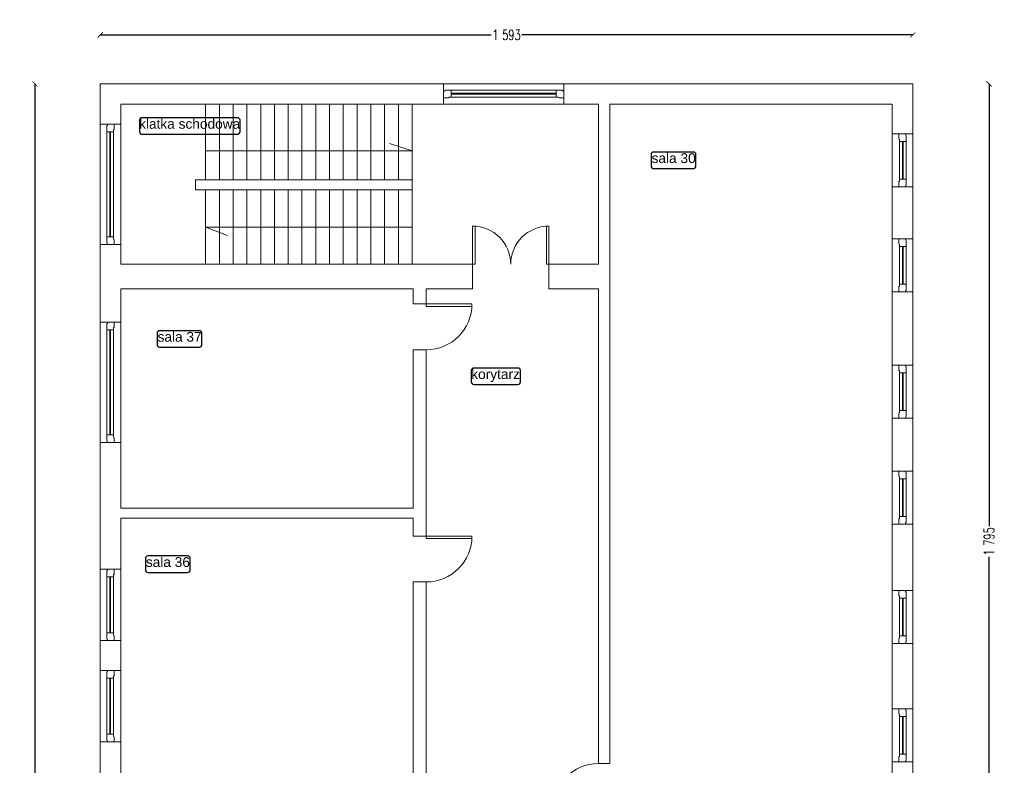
# Model space of a CAD drawing. Header units: centimetres. Extents: x -28146 to 19487, y -25160 to -2224.
# Tile 21 of 29: x 3454 to 5385, y -17967 to -16505. Entities that reach past the tile are written whole.
import ezdxf
from ezdxf.enums import TextEntityAlignment as Align

# ---------------------------------------------------------------- set-up
doc = ezdxf.new("R2010")
doc.units = ezdxf.units.CM
doc.header["$LTSCALE"] = 10
doc.linetypes.add('CONTINU', pattern=[0, 0])
for name, color, linetype, lineweight, true_color in [('IS_Okno_Drzwi', 7, 'Continuous', 9, 0x000000), ('IS_Room (Automatic)', 7, 'Continuous', 25, 0x000000), ('IS_Ściana1', 7, 'Continuous', 9, 0x000000)]:
    doc.layers.add(name, color=color, linetype=linetype, lineweight=lineweight, true_color=true_color)
doc.layers.add('Urzadzenia', color=7, linetype='CONTINU', lineweight=5)
doc.styles.add('Arial_____', font='arial.ttf')
doc.styles.add('styl1', font='simplex.shx', dxfattribs={"width": 0.7})
doc.dimstyles.new('100', dxfattribs={"dimtxt": 20, "dimasz": 10, "dimexe": 1.25, "dimexo": 0, "dimtad": 0, "dimdec": 1, "dimdsep": 46, "dimlunit": 6, "dimtxsty": 'styl1', "dimblk1": 'ARCHTICK', "dimblk2": 'ARCHTICK', "dimsah": 1, "dimcen": 5, "dimse1": 1, "dimse2": 1, "dimclrt": 256, "dimadec": 0, "dimazin": 0, "dimtfac": 1, "dimtdec": 1, "dimtmove": 0, "dimatfit": 3, "dimldrblk": 'ARCHTICK', "dimfxl": 1.25, "dimtolj": 1, "dimtzin": 0, "dimarcsym": 0})

# ---------------------------------------------------------------- blocks, each defined once
blk = doc.blocks.new('4_CoTo_OknoWScianie_1040_1750_400_150_0_15_0_0_ExportItem_1_50_0_False__87f71fa3-f148-4722-b574-2038bd8a55f3_ExportItem')
at = {"layer": 'IS_Okno_Drzwi', "lineweight": -2}
blk.add_lwpolyline([(-0.52, -0.075), (-0.425, -0.075), (-0.415, -0.065), (-0.415, -0.06), (-0.37, -0.06), (-0.37, 0.075), (-0.4875, 0.075), (-0.4975, 0.065), (-0.4975, 0.06), (-0.52, 0.06)], close=True, dxfattribs=at)
at = {"layer": 'IS_Okno_Drzwi', "lineweight": -2, "extrusion": (0, 0, -1)}
for points in [[(0.37, 0.075), (-0.37, 0.075), (-0.37, -0.06), (0.37, -0.06)], [(-0.52, -0.075), (-0.425, -0.075), (-0.415, -0.065), (-0.415, -0.06), (-0.37, -0.06), (-0.37, 0.075), (-0.4875, 0.075), (-0.4975, 0.065), (-0.4975, 0.06), (-0.52, 0.06)]]:
    blk.add_lwpolyline(points, close=True, dxfattribs=at)
at = {"layer": 'IS_Okno_Drzwi', "lineweight": -2, "extrusion": (0, 0, -1), "elevation": -0.001}
blk.add_lwpolyline([(0.37, 0.015), (-0.37, 0.015), (-0.37, 0), (0.37, 0)], close=True, dxfattribs=at)
blk = doc.blocks.new('4_CoTo_OknoWScianie_2360_1000_400_150_0_15_0_0_ExportItem_1_50_0_False__87f71fa3-f148-4722-b574-2038bd8a55f3_ExportItem')
at = {"layer": 'IS_Okno_Drzwi', "lineweight": -2}
blk.add_lwpolyline([(-1.18, -0.075), (-1.085, -0.075), (-1.075, -0.065), (-1.075, -0.06), (-1.03, -0.06), (-1.03, 0.075), (-1.1475, 0.075), (-1.1575, 0.065), (-1.1575, 0.06), (-1.18, 0.06)], close=True, dxfattribs=at)
at = {"layer": 'IS_Okno_Drzwi', "lineweight": -2, "extrusion": (0, 0, -1)}
for points in [[(1.03, 0.075), (-1.03, 0.075), (-1.03, -0.06), (1.03, -0.06)], [(-1.18, -0.075), (-1.085, -0.075), (-1.075, -0.065), (-1.075, -0.06), (-1.03, -0.06), (-1.03, 0.075), (-1.1475, 0.075), (-1.1575, 0.065), (-1.1575, 0.06), (-1.18, 0.06)]]:
    blk.add_lwpolyline(points, close=True, dxfattribs=at)
at = {"layer": 'IS_Okno_Drzwi', "lineweight": -2, "extrusion": (0, 0, -1), "elevation": -0.001}
blk.add_lwpolyline([(1.03, 0.015), (-1.03, 0.015), (-1.03, 0), (1.03, 0)], close=True, dxfattribs=at)
blk = doc.blocks.new('4_CoTo_OknoWScianie_2360_2000_400_150_0_15_0_0_ExportItem_1_50_0_False__87f71fa3-f148-4722-b574-2038bd8a55f3_ExportItem')
at = {"layer": 'IS_Okno_Drzwi', "lineweight": -2}
blk.add_lwpolyline([(-1.18, -0.075), (-1.085, -0.075), (-1.075, -0.065), (-1.075, -0.06), (-1.03, -0.06), (-1.03, 0.075), (-1.1475, 0.075), (-1.1575, 0.065), (-1.1575, 0.06), (-1.18, 0.06)], close=True, dxfattribs=at)
at = {"layer": 'IS_Okno_Drzwi', "lineweight": -2, "extrusion": (0, 0, -1)}
for points in [[(1.03, 0.075), (-1.03, 0.075), (-1.03, -0.06), (1.03, -0.06)], [(-1.18, -0.075), (-1.085, -0.075), (-1.075, -0.065), (-1.075, -0.06), (-1.03, -0.06), (-1.03, 0.075), (-1.1475, 0.075), (-1.1575, 0.065), (-1.1575, 0.06), (-1.18, 0.06)]]:
    blk.add_lwpolyline(points, close=True, dxfattribs=at)
at = {"layer": 'IS_Okno_Drzwi', "lineweight": -2, "extrusion": (0, 0, -1), "elevation": -0.001}
blk.add_lwpolyline([(1.03, 0.015), (-1.03, 0.015), (-1.03, 0), (1.03, 0)], close=True, dxfattribs=at)
blk = doc.blocks.new('4_CoTo_OknoWScianie_1400_2000_400_150_0_15_0_0_ExportItem_1_50_0_False__87f71fa3-f148-4722-b574-2038bd8a55f3_ExportItem')
at = {"layer": 'IS_Okno_Drzwi', "lineweight": -2}
blk.add_lwpolyline([(-0.7, -0.075), (-0.605, -0.075), (-0.595, -0.065), (-0.595, -0.06), (-0.55, -0.06), (-0.55, 0.075), (-0.6675, 0.075), (-0.6775, 0.065), (-0.6775, 0.06), (-0.7, 0.06)], close=True, dxfattribs=at)
at = {"layer": 'IS_Okno_Drzwi', "lineweight": -2, "extrusion": (0, 0, -1)}
for points in [[(0.55, 0.075), (-0.55, 0.075), (-0.55, -0.06), (0.55, -0.06)], [(-0.7, -0.075), (-0.605, -0.075), (-0.595, -0.065), (-0.595, -0.06), (-0.55, -0.06), (-0.55, 0.075), (-0.6675, 0.075), (-0.6775, 0.065), (-0.6775, 0.06), (-0.7, 0.06)]]:
    blk.add_lwpolyline(points, close=True, dxfattribs=at)
at = {"layer": 'IS_Okno_Drzwi', "lineweight": -2, "extrusion": (0, 0, -1), "elevation": -0.001}
blk.add_lwpolyline([(0.55, 0.015), (-0.55, 0.015), (-0.55, 0), (0.55, 0)], close=True, dxfattribs=at)
blk = doc.blocks.new('4_CoTo_DrzwiWScianie_1500_2000_480_100_0_50_0_0_ExportItem_2_50_0_False__87f71fa3-f148-4722-b574-2038bd8a55f3_ExportItem')
at = {"layer": 'IS_Okno_Drzwi', "lineweight": -2}
blk.add_lwpolyline([(-0.75, 0.99), (-0.75, 0.24), (-0.7, 0.24), (-0.7, 0.99)], close=True, dxfattribs=at)
at = {"layer": 'IS_Okno_Drzwi', "lineweight": -2, "extrusion": (0, 0, -1)}
blk.add_lwpolyline([(-0.75, 0.99), (-0.75, 0.24), (-0.7, 0.24), (-0.7, 0.99)], close=True, dxfattribs=at)
blk.add_arc((0.75, 0.24), 0.75, 90, 180, dxfattribs=at)
at = {"layer": 'IS_Okno_Drzwi', "lineweight": -2}
blk.add_arc((0.75, 0.24), 0.75, 90, 180, dxfattribs=at)
blk = doc.blocks.new('4_CoTo_DrzwiWScianie_900_2000_250_100_0_50_0_0_ExportItem_1_50_0_False__87f71fa3-f148-4722-b574-2038bd8a55f3_ExportItem')
at = {"layer": 'IS_Okno_Drzwi', "lineweight": -2, "extrusion": (0, 0, -1)}
blk.add_lwpolyline([(-0.45, 1.025), (-0.45, 0.125), (-0.4, 0.125), (-0.4, 1.025)], close=True, dxfattribs=at)
at = {"layer": 'IS_Okno_Drzwi', "lineweight": -2}
blk.add_arc((0.45, 0.125), 0.9, 90, 180, dxfattribs=at)
blk = doc.blocks.new('4_CoTo_DrzwiWScianie_900_2000_220_100_0_50_0_0_ExportItem_1_50_0_False__87f71fa3-f148-4722-b574-2038bd8a55f3_ExportItem')
at = {"layer": 'IS_Okno_Drzwi', "lineweight": -2, "extrusion": (0, 0, -1)}
blk.add_lwpolyline([(-0.45, 1.01), (-0.45, 0.11), (-0.4, 0.11), (-0.4, 1.01)], close=True, dxfattribs=at)
at = {"layer": 'IS_Okno_Drzwi', "lineweight": -2}
blk.add_arc((0.45, 0.11), 0.9, 90, 180, dxfattribs=at)
blk = doc.blocks.new('_ARCHTICK')
at = {"color": 0, "linetype": 'ByBlock', "const_width": 0.15}
blk.add_lwpolyline([(-0.5, -0.5), (0.5, 0.5)], dxfattribs=at)
blk = doc.blocks.new('*D556')
at = {"layer": 'Defpoints', "color": 0}
for p in [(5205.2, -16534.4), (3612.2, -16630.5), (5205.2, -16630.5)]:
    blk.add_point(p, dxfattribs=at)
at = {"layer": 'Urzadzenia', "color": 0, "lineweight": -2}
for p, q in [((3612.2, -16534.4), (4378.4, -16534.4)), ((5205.2, -16534.4), (4439, -16534.4))]:
    blk.add_line(p, q, dxfattribs=at)
at = {"layer": 'Urzadzenia', "color": 0, "lineweight": -2, "xscale": 10, "yscale": 10, "zscale": 10, "rotation": 180}
blk.add_blockref('_ARCHTICK', (3612.2, -16534.4), dxfattribs=at)
at = {"layer": 'Urzadzenia', "color": 0, "lineweight": -2, "xscale": 10, "yscale": 10, "zscale": 10}
blk.add_blockref('_ARCHTICK', (5205.2, -16534.4), dxfattribs=at)
at = {"layer": 'Urzadzenia', "insert": (4408.7, -16534.4), "char_height": 20, "attachment_point": 5, "style": 'styl1'}
blk.add_mtext('\\A1;1\xa0593', dxfattribs=at)
blk = doc.blocks.new('*D557')
at = {"layer": 'Defpoints', "color": 0}
for p in [(5205.2, -16630.5), (5205.2, -18425.5), (5355, -18425.5)]:
    blk.add_point(p, dxfattribs=at)
at = {"layer": 'Urzadzenia', "color": 0, "lineweight": -2}
for p, q in [((5355, -16630.5), (5355, -17497.7)), ((5355, -18425.5), (5355, -17558.3))]:
    blk.add_line(p, q, dxfattribs=at)
at = {"layer": 'Urzadzenia', "color": 0, "lineweight": -2, "xscale": 10, "yscale": 10, "zscale": 10}
for p, rotation in [((5355, -16630.5), 90), ((5355, -18425.5), 270)]:
    blk.add_blockref('_ARCHTICK', p, dxfattribs=dict(at, rotation=rotation))
at = {"layer": 'Urzadzenia', "insert": (5355, -17528), "char_height": 20, "attachment_point": 5, "rotation": 90, "style": 'styl1'}
blk.add_mtext('\\A1;1\xa0795', dxfattribs=at)
blk = doc.blocks.new('*D566')
at = {"layer": 'Defpoints', "color": 0}
for p in [(3484, -16630.5), (3612.2, -16630.5), (3612.2, -21595.5)]:
    blk.add_point(p, dxfattribs=at)
at = {"layer": 'Urzadzenia', "color": 0, "lineweight": -2}
for p, q in [((3484, -16630.5), (3484, -19081.3)), ((3484, -21595.5), (3484, -19144.6))]:
    blk.add_line(p, q, dxfattribs=at)
at = {"layer": 'Urzadzenia', "color": 0, "lineweight": -2, "xscale": 10, "yscale": 10, "zscale": 10}
for p, rotation in [((3484, -16630.5), 90), ((3484, -21595.5), 270)]:
    blk.add_blockref('_ARCHTICK', p, dxfattribs=dict(at, rotation=rotation))
at = {"layer": 'Urzadzenia', "insert": (3484, -19113), "char_height": 20, "attachment_point": 5, "rotation": 90, "style": 'styl1'}
blk.add_mtext('\\A1;4\xa0965', dxfattribs=at)

msp = doc.modelspace()

# ---------------------------------------------------------------- linework, layer by layer
at = {"layer": 'IS_Room (Automatic)'}
for points, elevation in [([(3694.24, -16729.22), (3881.21, -16729.22, 0.4142136), (3886.21, -16724.22), (3886.21, -16701.94, 0.4142136), (3881.21, -16696.94), (3694.24, -16696.94, 0.4142136), (3689.24, -16701.94), (3689.24, -16724.22, 0.4142136)], 20683.2), ([(4697.28, -16796.52), (4775.19, -16796.52, 0.4142136), (4780.19, -16791.52), (4780.19, -16769.23, 0.4142136), (4775.19, -16764.23), (4697.28, -16764.23, 0.4142136), (4692.28, -16769.23), (4692.28, -16791.52, 0.4142136)], 20682.6), ([(3728.54, -17146.91), (3806.51, -17146.91, 0.4142136), (3811.51, -17141.91), (3811.51, -17119.62, 0.4142136), (3806.51, -17114.62), (3728.54, -17114.62, 0.4142136), (3723.54, -17119.62), (3723.54, -17141.91, 0.4142136)], 20683.1), ([(4344.7, -17220.13), (4431.1, -17220.13, 0.4142136), (4436.1, -17215.13), (4436.1, -17192.86, 0.4142136), (4431.1, -17187.86), (4344.7, -17187.86, 0.4142136), (4339.7, -17192.86), (4339.7, -17215.13, 0.4142136)], 20682.8), ([(3705.56, -17588.7), (3783.52, -17588.7, 0.4142136), (3788.52, -17583.7), (3788.52, -17561.42, 0.4142136), (3783.52, -17556.42), (3705.56, -17556.42, 0.4142136), (3700.56, -17561.42), (3700.56, -17583.7, 0.4142136)], 20682.5)]:
    msp.add_lwpolyline(points, format="xyb", close=True, dxfattribs=dict(at, elevation=elevation))
at = {"layer": 'IS_Ściana1'}
for p, q in [((4285.28, -16630.46, 3205.3), (4285.28, -16670.46, 3205.3)), ((4521.28, -16630.46, 3205.3), (4521.28, -16670.46, 3205.3)), ((3818.7, -16818.44, 3205.3), (3818.7, -16670.46, 3205.3)), ((3845.7, -16818.44, 3205.3), (3845.7, -16670.46, 3205.3)), ((3872.7, -16818.44, 3205.3), (3872.7, -16670.46, 3205.3)), ((3899.7, -16818.44, 3205.3), (3899.7, -16670.46, 3205.3)), ((3926.7, -16818.44, 3205.3), (3926.7, -16670.46, 3205.3)), ((3953.7, -16818.44, 3205.3), (3953.7, -16670.46, 3205.3)), ((3980.7, -16818.44, 3205.3), (3980.7, -16670.46, 3205.3)), ((4007.7, -16818.44, 3205.3), (4007.7, -16670.46, 3205.3)), ((4034.7, -16818.44, 3205.3), (4034.7, -16670.46, 3205.3)), ((4061.7, -16818.44, 3205.3), (4061.7, -16670.46, 3205.3)), ((4088.7, -16818.44, 3205.3), (4088.7, -16670.46, 3205.3)), ((4115.7, -16818.44, 3205.3), (4115.7, -16670.46, 3205.3)), ((4142.7, -16818.44, 3205.3), (4142.7, -16670.46, 3205.3)), ((4169.7, -16818.44, 3205.3), (4169.7, -16670.46, 3205.3)), ((4196.7, -16818.44, 3205.3), (4196.7, -16670.46, 3205.3)), ((4223.7, -16984.35, 3205.3), (4223.7, -16670.46, 3205.3)), ((3612.22, -16709.69, 3205.3), (3652.22, -16709.69, 3205.3)), ((5205.22, -16728.39, 3205.3), (5165.22, -16728.39, 3205.3)), ((4223.7, -16761.96, 3205.3), (4179.41, -16747.65)), ((3818.7, -16761.96, 3205.3), (4223.7, -16761.96, 3205.3)), ((3799.17, -16818.44, 3205.3), (4223.7, -16818.44, 3205.3)), ((3799.17, -16818.44, 3205.3), (3799.17, -16838.44, 3205.3)), ((5205.22, -16832.39, 3205.3), (5165.22, -16832.39, 3205.3)), ((3799.17, -16838.44, 3205.3), (4223.7, -16838.44, 3205.3)), ((3818.7, -16984.35, 3205.3), (3818.7, -16838.44, 3205.3)), ((3845.7, -16984.35, 3205.3), (3845.7, -16838.44, 3205.3)), ((3872.7, -16984.35, 3205.3), (3872.7, -16838.44, 3205.3)), ((3899.7, -16984.35, 3205.3), (3899.7, -16838.44, 3205.3)), ((3926.7, -16984.35, 3205.3), (3926.7, -16838.44, 3205.3)), ((3953.7, -16984.35, 3205.3), (3953.7, -16838.44, 3205.3)), ((3980.7, -16984.35, 3205.3), (3980.7, -16838.44, 3205.3)), ((4007.7, -16984.35, 3205.3), (4007.7, -16838.44, 3205.3)), ((4034.7, -16984.35, 3205.3), (4034.7, -16838.44, 3205.3)), ((4061.7, -16984.35, 3205.3), (4061.7, -16838.44, 3205.3)), ((4088.7, -16984.35, 3205.3), (4088.7, -16838.44, 3205.3)), ((4115.7, -16984.35, 3205.3), (4115.7, -16838.44, 3205.3)), ((4142.7, -16984.35, 3205.3), (4142.7, -16838.44, 3205.3)), ((4169.7, -16984.35, 3205.3), (4169.7, -16838.44, 3205.3)), ((4196.7, -16984.35, 3205.3), (4196.7, -16838.44, 3205.3)), ((4223.7, -16911.39, 3205.3), (3818.7, -16911.39, 3205.3)), ((3818.7, -16911.39, 3205.3), (3861.61, -16927.54)), ((3612.22, -16945.69, 3205.3), (3652.22, -16945.69, 3205.3)), ((5205.22, -16934.27, 3205.3), (5165.22, -16934.27, 3205.3)), ((4341.96, -17032.35, 3205.3), (4341.96, -16984.35, 3205.3)), ((4491.96, -17032.35, 3205.3), (4491.96, -16984.35, 3205.3)), ((5205.22, -17038.27, 3205.3), (5165.22, -17038.27, 3205.3)), ((4251, -17062.12, 3205.3), (4226, -17062.12, 3205.3)), ((3612.22, -17098.09, 3205.3), (3652.22, -17098.09, 3205.3)), ((4251, -17152.12, 3205.3), (4226, -17152.12, 3205.3)), ((5205.22, -17182.17, 3205.3), (5165.22, -17182.17, 3205.3)), ((5205.22, -17286.17, 3205.3), (5165.22, -17286.17, 3205.3)), ((3612.22, -17334.09, 3205.3), (3652.22, -17334.09, 3205.3)), ((5205.22, -17389.85, 3205.3), (5165.22, -17389.85, 3205.3)), ((5205.22, -17493.85, 3205.3), (5165.22, -17493.85, 3205.3)), ((4251, -17517.34, 3205.3), (4226, -17517.34, 3205.3)), ((3612.22, -17582.42, 3205.3), (3652.22, -17582.42, 3205.3)), ((4251, -17607.34, 3205.3), (4226, -17607.34, 3205.3)), ((5205.22, -17624.18, 3205.3), (5165.22, -17624.18, 3205.3)), ((3612.22, -17722.42, 3205.3), (3652.22, -17722.42, 3205.3)), ((5205.22, -17728.18, 3205.3), (5165.22, -17728.18, 3205.3)), ((3612.22, -17781.13, 3205.3), (3652.22, -17781.13, 3205.3)), ((5205.22, -17856.17, 3205.3), (5165.22, -17856.17, 3205.3)), ((3612.22, -17921.13, 3205.3), (3652.22, -17921.13, 3205.3)), ((4611.12, -17963.5, 3205.3), (4589.12, -17963.5, 3205.3)), ((5205.22, -17960.17, 3205.3), (5165.22, -17960.17, 3205.3))]:
    msp.add_line(p, q, dxfattribs=at)
at = {"layer": 'IS_Ściana1', "extrusion": (0, 1, 0)}
for points, elevation in [([(-3612.22, 3205.3), (-3652.22, 3205.3)], -16630.46), ([(-4285.28, 3205.3), (-3652.22, 3205.3)], -16630.46), ([(-4521.28, 3205.3), (-4285.28, 3205.3)], -16630.46), ([(-4589.12, 3205.3), (-4521.28, 3205.3)], -16630.46), ([(-4611.12, 3205.3), (-4589.12, 3205.3)], -16630.46), ([(-5165.22, 3205.3), (-4611.12, 3205.3)], -16630.46), ([(-5205.22, 3205.3), (-5165.22, 3205.3)], -16630.46), ([(-4285.28, 3205.3), (-3652.22, 3205.3)], -16670.46), ([(-4521.28, 3205.3), (-4285.28, 3205.3)], -16670.46), ([(-4589.12, 3205.3), (-4521.28, 3205.3)], -16670.46), ([(-5165.22, 3205.3), (-4611.12, 3205.3)], -16670.46), ([(-3652.22, 3205.3), (-4226, 3205.3)], -16984.35), ([(-4226, 3205.3), (-4251, 3205.3)], -16984.35), ([(-4251, 3205.3), (-4341.96, 3205.3)], -16984.35), ([(-4491.96, 3205.3), (-4589.12, 3205.3)], -16984.35), ([(-3652.22, 3205.3), (-4226, 3205.3)], -17032.35), ([(-4251, 3205.3), (-4341.96, 3205.3)], -17032.35), ([(-4491.96, 3205.3), (-4589.12, 3205.3)], -17032.35), ([(-3652.22, 3205.3), (-4226, 3205.3)], -17462.35), ([(-3652.22, 3205.3), (-4226, 3205.3)], -17482.35)]:
    msp.add_lwpolyline(points, dxfattribs=dict(at, elevation=elevation))
at = {"layer": 'IS_Ściana1', "extrusion": (1, 0, 0)}
for points, elevation in [([(-16630.46, 3205.3), (-16709.69, 3205.3)], 3612.22), ([(-16728.39, 3205.3), (-16630.46, 3205.3)], 5205.22), ([(-16670.46, 3205.3), (-16709.69, 3205.3)], 3652.22), ([(-16984.35, 3205.3), (-16670.46, 3205.3)], 4589.12), ([(-16984.35, 3205.3), (-16670.46, 3205.3)], 4611.12), ([(-16728.39, 3205.3), (-16670.46, 3205.3)], 5165.22), ([(-16709.69, 3205.3), (-16945.69, 3205.3)], 3612.22), ([(-16709.69, 3205.3), (-16945.69, 3205.3)], 3652.22), ([(-16832.39, 3205.3), (-16728.39, 3205.3)], 5165.22), ([(-16832.39, 3205.3), (-16728.39, 3205.3)], 5205.22), ([(-16934.27, 3205.3), (-16832.39, 3205.3)], 5165.22), ([(-16934.27, 3205.3), (-16832.39, 3205.3)], 5205.22), ([(-16945.69, 3205.3), (-16984.35, 3205.3)], 3612.22), ([(-16945.69, 3205.3), (-16984.35, 3205.3)], 3652.22), ([(-17038.27, 3205.3), (-16934.27, 3205.3)], 5165.22), ([(-17038.27, 3205.3), (-16934.27, 3205.3)], 5205.22), ([(-16984.35, 3205.3), (-17032.35, 3205.3)], 3612.22), ([(-17032.35, 3205.3), (-16984.35, 3205.3)], 4611.12), ([(-17032.35, 3205.3), (-17098.09, 3205.3)], 3612.22), ([(-17032.35, 3205.3), (-17098.09, 3205.3)], 3652.22), ([(-17062.12, 3205.3), (-17032.35, 3205.3)], 4226), ([(-17062.12, 3205.3), (-17032.35, 3205.3)], 4251), ([(-17963.5, 3205.3), (-17032.35, 3205.3)], 4589.12), ([(-17963.5, 3205.3), (-17032.35, 3205.3)], 4611.12), ([(-17182.17, 3205.3), (-17038.27, 3205.3)], 5165.22), ([(-17182.17, 3205.3), (-17038.27, 3205.3)], 5205.22), ([(-17098.09, 3205.3), (-17334.09, 3205.3)], 3612.22), ([(-17098.09, 3205.3), (-17334.09, 3205.3)], 3652.22), ([(-17462.35, 3205.3), (-17152.12, 3205.3)], 4226), ([(-17462.35, 3205.3), (-17152.12, 3205.3)], 4251), ([(-17286.17, 3205.3), (-17182.17, 3205.3)], 5165.22), ([(-17286.17, 3205.3), (-17182.17, 3205.3)], 5205.22), ([(-17389.85, 3205.3), (-17286.17, 3205.3)], 5165.22), ([(-17389.85, 3205.3), (-17286.17, 3205.3)], 5205.22), ([(-17334.09, 3205.3), (-17462.35, 3205.3)], 3612.22), ([(-17334.09, 3205.3), (-17462.35, 3205.3)], 3652.22), ([(-17493.85, 3205.3), (-17389.85, 3205.3)], 5165.22), ([(-17493.85, 3205.3), (-17389.85, 3205.3)], 5205.22), ([(-17462.35, 3205.3), (-17482.35, 3205.3)], 3612.22), ([(-17482.35, 3205.3), (-17462.35, 3205.3)], 4251), ([(-17482.35, 3205.3), (-17582.42, 3205.3)], 3612.22), ([(-17482.35, 3205.3), (-17582.42, 3205.3)], 3652.22), ([(-17517.34, 3205.3), (-17482.35, 3205.3)], 4226), ([(-17517.34, 3205.3), (-17482.35, 3205.3)], 4251), ([(-17624.18, 3205.3), (-17493.85, 3205.3)], 5165.22), ([(-17624.18, 3205.3), (-17493.85, 3205.3)], 5205.22), ([(-17582.42, 3205.3), (-17722.42, 3205.3)], 3612.22), ([(-17582.42, 3205.3), (-17722.42, 3205.3)], 3652.22), ([(-18515.35, 3205.3), (-17607.34, 3205.3)], 4226), ([(-18515.35, 3205.3), (-17607.34, 3205.3)], 4251), ([(-17728.18, 3205.3), (-17624.18, 3205.3)], 5165.22), ([(-17728.18, 3205.3), (-17624.18, 3205.3)], 5205.22), ([(-17722.42, 3205.3), (-17781.13, 3205.3)], 3612.22), ([(-17722.42, 3205.3), (-17781.13, 3205.3)], 3652.22), ([(-17856.17, 3205.3), (-17728.18, 3205.3)], 5165.22), ([(-17856.17, 3205.3), (-17728.18, 3205.3)], 5205.22), ([(-17781.13, 3205.3), (-17921.13, 3205.3)], 3612.22), ([(-17781.13, 3205.3), (-17921.13, 3205.3)], 3652.22), ([(-17960.17, 3205.3), (-17856.17, 3205.3)], 5165.22), ([(-17960.17, 3205.3), (-17856.17, 3205.3)], 5205.22), ([(-17921.13, 3205.3), (-18057.29, 3205.3)], 3612.22), ([(-17921.13, 3205.3), (-18057.29, 3205.3)], 3652.22), ([(-18183.35, 3205.3), (-17960.17, 3205.3)], 5165.22), ([(-18183.35, 3205.3), (-17960.17, 3205.3)], 5205.22)]:
    msp.add_lwpolyline(points, dxfattribs=dict(at, elevation=elevation))

# ---------------------------------------------------------------- block references
at = {"layer": 'IS_Okno_Drzwi', "yscale": 100, "zscale": 100}
for name, p, xscale in [('4_CoTo_OknoWScianie_2360_2000_400_150_0_15_0_0_ExportItem_1_50_0_False__87f71fa3-f148-4722-b574-2038bd8a55f3_ExportItem', (4403.28, -16650.46, 9943.5), -100), ('4_CoTo_DrzwiWScianie_1500_2000_480_100_0_50_0_0_ExportItem_2_50_0_False__87f71fa3-f148-4722-b574-2038bd8a55f3_ExportItem', (4416.96, -17008.35, 9945.8), 100)]:
    msp.add_blockref(name, p, dxfattribs=dict(at, xscale=xscale))
at = {"layer": 'IS_Okno_Drzwi', "xscale": -100, "yscale": 100, "zscale": 100}
for name, p, rotation in [('4_CoTo_OknoWScianie_2360_1000_400_150_0_15_0_0_ExportItem_1_50_0_False__87f71fa3-f148-4722-b574-2038bd8a55f3_ExportItem', (3632.22, -16827.69, 9941.7), 89.99999999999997), ('4_CoTo_OknoWScianie_1040_1750_400_150_0_15_0_0_ExportItem_1_50_0_False__87f71fa3-f148-4722-b574-2038bd8a55f3_ExportItem', (5185.22, -16780.39, 9941.6), 270), ('4_CoTo_OknoWScianie_1040_1750_400_150_0_15_0_0_ExportItem_1_50_0_False__87f71fa3-f148-4722-b574-2038bd8a55f3_ExportItem', (5185.22, -16986.27, 9941.5), 270), ('4_CoTo_DrzwiWScianie_900_2000_250_100_0_50_0_0_ExportItem_1_50_0_False__87f71fa3-f148-4722-b574-2038bd8a55f3_ExportItem', (4238.5, -17107.12, 9945.9), 270), ('4_CoTo_OknoWScianie_2360_2000_400_150_0_15_0_0_ExportItem_1_50_0_False__87f71fa3-f148-4722-b574-2038bd8a55f3_ExportItem', (3632.22, -17216.09, 9941.8), 89.99999999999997), ('4_CoTo_OknoWScianie_1040_1750_400_150_0_15_0_0_ExportItem_1_50_0_False__87f71fa3-f148-4722-b574-2038bd8a55f3_ExportItem', (5185.22, -17234.17, 9941.4), 270), ('4_CoTo_OknoWScianie_1040_1750_400_150_0_15_0_0_ExportItem_1_50_0_False__87f71fa3-f148-4722-b574-2038bd8a55f3_ExportItem', (5185.22, -17441.85, 9941.3), 270), ('4_CoTo_DrzwiWScianie_900_2000_250_100_0_50_0_0_ExportItem_1_50_0_False__87f71fa3-f148-4722-b574-2038bd8a55f3_ExportItem', (4238.5, -17562.34, 9946.1), 270), ('4_CoTo_OknoWScianie_1400_2000_400_150_0_15_0_0_ExportItem_1_50_0_False__87f71fa3-f148-4722-b574-2038bd8a55f3_ExportItem', (3632.22, -17652.42, 9941.9), 89.99999999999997), ('4_CoTo_OknoWScianie_1040_1750_400_150_0_15_0_0_ExportItem_1_50_0_False__87f71fa3-f148-4722-b574-2038bd8a55f3_ExportItem', (5185.22, -17676.18, 9941.2), 270), ('4_CoTo_OknoWScianie_1400_2000_400_150_0_15_0_0_ExportItem_1_50_0_False__87f71fa3-f148-4722-b574-2038bd8a55f3_ExportItem', (3632.22, -17851.13, 9942), 89.99999999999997), ('4_CoTo_OknoWScianie_1040_1750_400_150_0_15_0_0_ExportItem_1_50_0_False__87f71fa3-f148-4722-b574-2038bd8a55f3_ExportItem', (5185.22, -17908.17, 9941.1), 270), ('4_CoTo_DrzwiWScianie_900_2000_220_100_0_50_0_0_ExportItem_1_50_0_False__87f71fa3-f148-4722-b574-2038bd8a55f3_ExportItem', (4600.12, -18008.5, 9946), 89.99999999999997)]:
    msp.add_blockref(name, p, dxfattribs=dict(at, rotation=rotation))

# ---------------------------------------------------------------- texts
at = {"layer": 'IS_Room (Automatic)', "style": 'Arial_____'}
for s, p in [('klatka schodowa', (3787.41, -16724.22, 20683.2)), ('sala 30', (4736.46, -16791.52, 20682.6)), ('sala 37', (3767.72, -17141.91, 20683.1)), ('korytarz', (4387.31, -17215.13, 20682.8)), ('sala 36', (3744.74, -17583.7, 20682.5))]:
    msp.add_text(s, height=19.2, dxfattribs=at).set_placement(p, align=Align.BOTTOM_CENTER)

# ---------------------------------------------------------------- dimensions: what is measured, and where the dimension line sits
at = {"layer": 'Urzadzenia'}
dim = msp.add_linear_dim(base=(5205.22, -16534.42), p1=(3612.22, -16630.46, 3205.3), p2=(5205.22, -16630.46, 3205.3), dimstyle='100', dxfattribs=at)
dim.commit()
dim.dimension.update_dxf_attribs({"geometry": '*D556', "text_midpoint": (4408.72, -16534.42)})
for base, p1, p2, picture, middle in [((3483.99, -16630.46), (3612.22, -21595.46), (3612.22, -16630.46), '*D566', (3483.99, -19112.96)), ((5355.01, -18425.46), (5205.22, -16630.46), (5205.22, -18425.46, 3205.3), '*D557', (5355.01, -17527.96))]:
    dim = msp.add_linear_dim(base=base, p1=p1, p2=p2, angle=90, dimstyle='100', dxfattribs=at)
    dim.commit()
    dim.dimension.update_dxf_attribs({"geometry": picture, "text_midpoint": middle})

doc.saveas('drawing.dxf')
